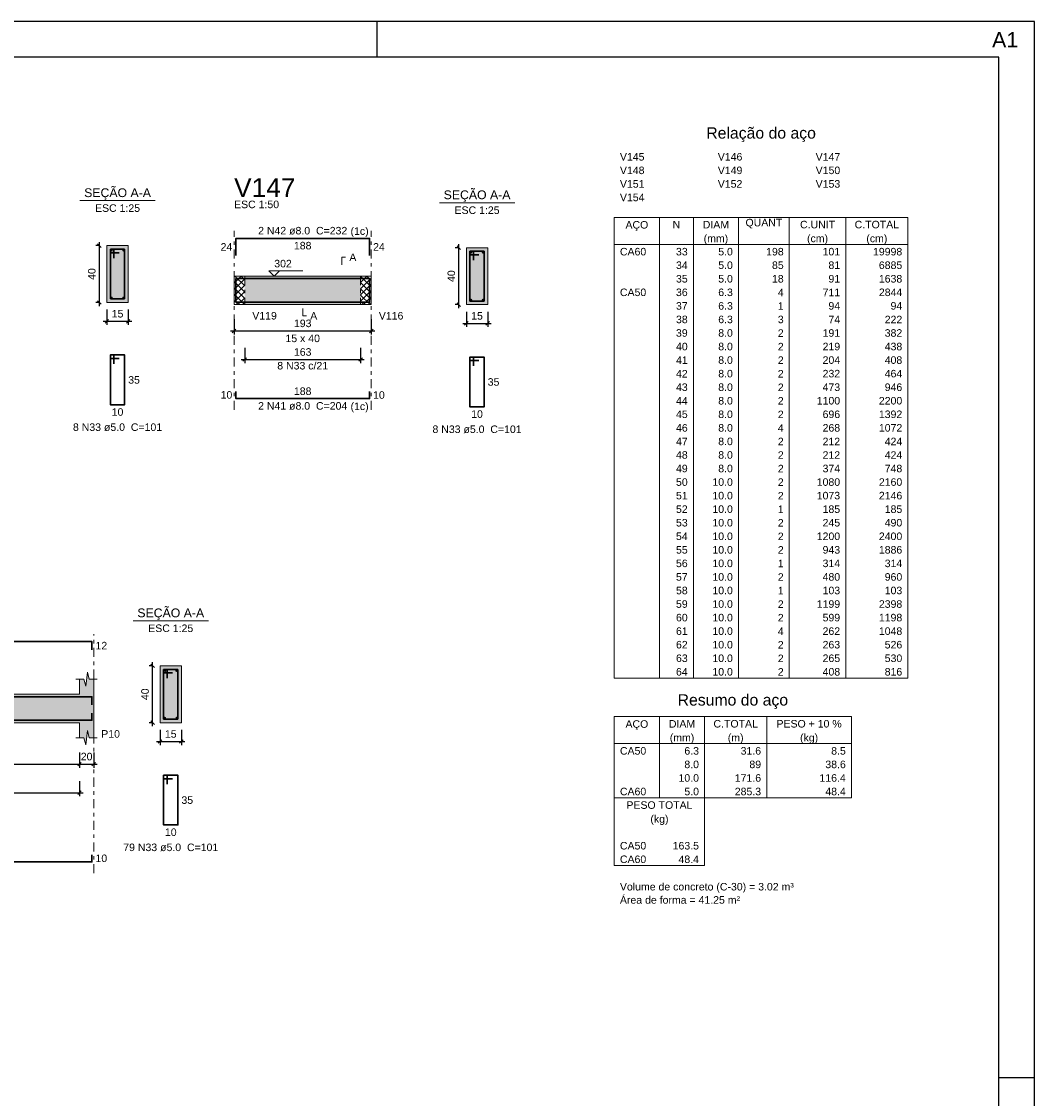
# Model space of a CAD drawing. Header units: millimetres. Extents: x 0 to 84.1, y 0 to 59.4.
# Tile 9 of 9: x 55.6 to 84.1, y 29.1 to 59.4. Entities that reach past the tile are written whole.
import ezdxf

# ---------------------------------------------------------------- set-up
doc = ezdxf.new("R2010")
doc.units = ezdxf.units.MM
doc.header["$MEASUREMENT"] = 0
doc.linetypes.add('DASHDOT', pattern=[2.54, 1.27, -0.635, 0, -0.635])
doc.linetypes.add('NULL', pattern=[0])
doc.layers.get('0').update_dxf_attribs({"lineweight": 18})
for name, color, linetype, lineweight in [('Descrição da armadura', 7, 'Continuous', 0), ('DT-Barras na forma', 2, 'Continuous', 30), ('DT-Barras no corte', 5, 'Continuous', 5), ('DT-Barras rebatidas', 2, 'Continuous', 30), ('DT-Cotas', 9, 'Continuous', 5), ('DT-Forma', 5, 'Continuous', 5), ('DT-Hachura forma vigas', 254, 'Continuous', 5), ('DT-Hachura intersecção vigas', 9, 'Continuous', 5), ('DT-Hachura seção vigas', 254, 'Continuous', 5), ('DT-Pontilhado', 9, 'DASHDOT', 5), ('DT-Relação do aço', 9, 'Continuous', 5), ('DT-Textos', 7, 'Continuous', 5), ('DT-Título', 3, 'Continuous', 20), ('Textos armaduras', 7, 'Continuous', 0)]:
    doc.layers.add(name, color=color, linetype=linetype, lineweight=lineweight)
doc.layers.add('SEDUC_MARF', color=1, linetype='Continuous')
doc.layers.add('SEDUC_MARGG', color=7, linetype='Continuous')
doc.styles.add('Arial', font='txt')
doc.dimstyles.new('UM_25.000000', dxfattribs={"dimtxt": 0.18, "dimasz": 0.1, "dimexe": 0.1, "dimexo": 0.2, "dimgap": 0, "dimtad": 1, "dimtih": 1, "dimtoh": 1, "dimdec": 1, "dimlfac": 25, "dimzin": 0, "dimdsep": 46, "dimtxsty": 'Standard', "dimcen": 0.09, "dimdle": 0.1, "dimadec": 1, "dimazin": 2, "dimtfac": 1, "dimtdec": 4, "dimtofl": 0, "dimtmove": 0, "dimatfit": 3, "dimfxl": 1, "dimtolj": 1, "dimarcsym": 0})
doc.dimstyles.new('UM_50.000000', dxfattribs={"dimtxt": 0.18, "dimasz": 0.1, "dimexe": 0.1, "dimexo": 0.2, "dimgap": 0, "dimtad": 1, "dimtih": 1, "dimtoh": 1, "dimdec": 1, "dimlfac": 50, "dimzin": 0, "dimdsep": 46, "dimtxsty": 'Standard', "dimcen": 0.09, "dimdle": 0.1, "dimadec": 1, "dimazin": 2, "dimtfac": 1, "dimtdec": 4, "dimtofl": 0, "dimtmove": 0, "dimatfit": 3, "dimfxl": 1, "dimtolj": 1, "dimarcsym": 0})

# ---------------------------------------------------------------- blocks, each defined once
blk = doc.blocks.new('_Oblique')
at = {"color": 0, "linetype": 'ByBlock', "lineweight": -2}
blk.add_line((-0.5, -0.5), (0.5, 0.5), dxfattribs=at)
blk = doc.blocks.new('*D31')
at = {"layer": 'Defpoints', "color": 0}
for p in [(57.793, 53.097), (58.005, 53.097), (58.005, 51.497)]:
    blk.add_point(p, dxfattribs=at)
at = {"layer": 'DT-Cotas', "color": 0, "lineweight": -2}
for p, q in [((57.805, 53.097), (57.693, 53.097)), ((57.793, 51.397), (57.793, 53.197)), ((57.805, 51.497), (57.693, 51.497))]:
    blk.add_line(p, q, dxfattribs=at)
at = {"layer": 'DT-Cotas', "color": 0, "lineweight": -2, "xscale": 0.1, "yscale": 0.1, "zscale": 0.1}
for p, rotation in [((57.793, 53.097), 90), ((57.793, 51.497), 270)]:
    blk.add_blockref('_Oblique', p, dxfattribs=dict(at, rotation=rotation))
at = {"layer": 'DT-Cotas', "color": 7, "insert": (57.581, 52.297), "char_height": 0.2118, "attachment_point": 5, "rotation": 90, "style": 'Arial'}
blk.add_mtext('\\A1;40', dxfattribs=at)
blk = doc.blocks.new('*D32')
at = {"layer": 'Defpoints', "color": 0}
for p in [(58.005, 51.497), (58.605, 51.497), (58.605, 50.967)]:
    blk.add_point(p, dxfattribs=at)
at = {"layer": 'DT-Cotas', "color": 0, "lineweight": -2}
for p, q in [((58.005, 51.297), (58.005, 50.867)), ((58.605, 51.297), (58.605, 50.867)), ((57.905, 50.967), (58.705, 50.967))]:
    blk.add_line(p, q, dxfattribs=at)
at = {"layer": 'DT-Cotas', "color": 0, "lineweight": -2, "xscale": 0.1, "yscale": 0.1, "zscale": 0.1, "rotation": 180}
blk.add_blockref('_Oblique', (58.005, 50.967), dxfattribs=at)
at = {"layer": 'DT-Cotas', "color": 0, "lineweight": -2, "xscale": 0.1, "yscale": 0.1, "zscale": 0.1}
blk.add_blockref('_Oblique', (58.605, 50.967), dxfattribs=at)
at = {"layer": 'DT-Cotas', "color": 7, "insert": (58.305, 51.179), "char_height": 0.2118, "attachment_point": 5, "rotation": 0.0057, "style": 'Arial'}
blk.add_mtext('\\A1;15', dxfattribs=at)
blk = doc.blocks.new('*D34')
at = {"layer": 'Defpoints', "color": 0}
for p in [(61.583, 51.226), (65.444, 51.226), (65.444, 50.696)]:
    blk.add_point(p, dxfattribs=at)
at = {"layer": 'DT-Cotas', "color": 0, "lineweight": -2}
for p, q in [((61.583, 51.026), (61.583, 50.596)), ((65.444, 51.026), (65.444, 50.596)), ((61.483, 50.696), (65.544, 50.696))]:
    blk.add_line(p, q, dxfattribs=at)
at = {"layer": 'DT-Cotas', "color": 0, "lineweight": -2, "xscale": 0.1, "yscale": 0.1, "zscale": 0.1, "rotation": 180}
blk.add_blockref('_Oblique', (61.583, 50.696), dxfattribs=at)
at = {"layer": 'DT-Cotas', "color": 0, "lineweight": -2, "xscale": 0.1, "yscale": 0.1, "zscale": 0.1}
blk.add_blockref('_Oblique', (65.444, 50.696), dxfattribs=at)
at = {"layer": 'DT-Cotas', "color": 7, "insert": (63.514, 50.908), "char_height": 0.2118, "attachment_point": 5, "rotation": 0.0057, "style": 'Arial'}
blk.add_mtext('\\A1;193', dxfattribs=at)
blk = doc.blocks.new('*D35')
at = {"layer": 'Defpoints', "color": 0}
for p in [(67.907, 53.038), (68.118, 53.038), (68.118, 51.438)]:
    blk.add_point(p, dxfattribs=at)
at = {"layer": 'DT-Cotas', "color": 0, "lineweight": -2}
for p, q in [((67.918, 53.038), (67.807, 53.038)), ((67.907, 51.338), (67.907, 53.138)), ((67.918, 51.438), (67.807, 51.438))]:
    blk.add_line(p, q, dxfattribs=at)
at = {"layer": 'DT-Cotas', "color": 0, "lineweight": -2, "xscale": 0.1, "yscale": 0.1, "zscale": 0.1}
for p, rotation in [((67.907, 53.038), 90), ((67.907, 51.438), 270)]:
    blk.add_blockref('_Oblique', p, dxfattribs=dict(at, rotation=rotation))
at = {"layer": 'DT-Cotas', "color": 7, "insert": (67.695, 52.238), "char_height": 0.2118, "attachment_point": 5, "rotation": 90, "style": 'Arial'}
blk.add_mtext('\\A1;40', dxfattribs=at)
blk = doc.blocks.new('*D36')
at = {"layer": 'Defpoints', "color": 0}
for p in [(68.118, 51.438), (68.718, 51.438), (68.718, 50.908)]:
    blk.add_point(p, dxfattribs=at)
at = {"layer": 'DT-Cotas', "color": 0, "lineweight": -2}
for p, q in [((68.118, 51.238), (68.118, 50.808)), ((68.718, 51.238), (68.718, 50.808)), ((68.018, 50.908), (68.818, 50.908))]:
    blk.add_line(p, q, dxfattribs=at)
at = {"layer": 'DT-Cotas', "color": 0, "lineweight": -2, "xscale": 0.1, "yscale": 0.1, "zscale": 0.1, "rotation": 180}
blk.add_blockref('_Oblique', (68.118, 50.908), dxfattribs=at)
at = {"layer": 'DT-Cotas', "color": 0, "lineweight": -2, "xscale": 0.1, "yscale": 0.1, "zscale": 0.1}
blk.add_blockref('_Oblique', (68.718, 50.908), dxfattribs=at)
at = {"layer": 'DT-Cotas', "color": 7, "insert": (68.418, 51.12), "char_height": 0.2118, "attachment_point": 5, "rotation": 0.0057, "style": 'Arial'}
blk.add_mtext('\\A1;15', dxfattribs=at)
blk = doc.blocks.new('*D37')
at = {"layer": 'Defpoints', "color": 0}
for p in [(61.883, 50.421), (65.144, 50.421), (65.144, 49.892)]:
    blk.add_point(p, dxfattribs=at)
at = {"layer": 'DT-Cotas', "color": 0, "lineweight": -2}
for p, q in [((61.883, 50.221), (61.883, 49.792)), ((65.144, 50.221), (65.144, 49.792)), ((61.783, 49.892), (65.244, 49.892))]:
    blk.add_line(p, q, dxfattribs=at)
at = {"layer": 'DT-Cotas', "color": 0, "lineweight": -2, "xscale": 0.1, "yscale": 0.1, "zscale": 0.1, "rotation": 180}
blk.add_blockref('_Oblique', (61.883, 49.892), dxfattribs=at)
at = {"layer": 'DT-Cotas', "color": 0, "lineweight": -2, "xscale": 0.1, "yscale": 0.1, "zscale": 0.1}
blk.add_blockref('_Oblique', (65.144, 49.892), dxfattribs=at)
at = {"layer": 'DT-Cotas', "color": 7, "insert": (63.514, 50.103), "char_height": 0.2118, "attachment_point": 5, "rotation": 0.0057, "style": 'Arial'}
blk.add_mtext('\\A1;163', dxfattribs=at)
blk = doc.blocks.new('*D57')
at = {"layer": 'Defpoints', "color": 0}
for p in [(51.132, 39.041), (57.235, 39.041), (57.235, 38.511)]:
    blk.add_point(p, dxfattribs=at)
at = {"layer": 'DT-Cotas', "color": 0, "lineweight": -2}
for p, q in [((51.132, 38.841), (51.132, 38.411)), ((57.235, 38.841), (57.235, 38.411)), ((51.032, 38.511), (57.335, 38.511))]:
    blk.add_line(p, q, dxfattribs=at)
at = {"layer": 'DT-Cotas', "color": 0, "lineweight": -2, "xscale": 0.1, "yscale": 0.1, "zscale": 0.1, "rotation": 180}
blk.add_blockref('_Oblique', (51.132, 38.511), dxfattribs=at)
at = {"layer": 'DT-Cotas', "color": 0, "lineweight": -2, "xscale": 0.1, "yscale": 0.1, "zscale": 0.1}
blk.add_blockref('_Oblique', (57.235, 38.511), dxfattribs=at)
at = {"layer": 'DT-Cotas', "color": 7, "insert": (54.183, 38.723), "char_height": 0.2118, "attachment_point": 5, "rotation": 0.0057, "style": 'Arial'}
blk.add_mtext('\\A1;305.1', dxfattribs=at)
blk = doc.blocks.new('*D58')
at = {"layer": 'Defpoints', "color": 0}
for p in [(57.235, 39.041), (57.635, 39.041), (57.635, 38.511)]:
    blk.add_point(p, dxfattribs=at)
at = {"layer": 'DT-Cotas', "color": 0, "lineweight": -2}
for p, q in [((57.235, 38.841), (57.235, 38.411)), ((57.635, 38.841), (57.635, 38.411)), ((57.135, 38.511), (57.735, 38.511))]:
    blk.add_line(p, q, dxfattribs=at)
at = {"layer": 'DT-Cotas', "color": 0, "lineweight": -2, "xscale": 0.1, "yscale": 0.1, "zscale": 0.1, "rotation": 180}
blk.add_blockref('_Oblique', (57.235, 38.511), dxfattribs=at)
at = {"layer": 'DT-Cotas', "color": 0, "lineweight": -2, "xscale": 0.1, "yscale": 0.1, "zscale": 0.1}
blk.add_blockref('_Oblique', (57.635, 38.511), dxfattribs=at)
at = {"layer": 'DT-Cotas', "color": 7, "insert": (57.435, 38.723), "char_height": 0.2118, "attachment_point": 5, "rotation": 0.0057, "style": 'Arial'}
blk.add_mtext('\\A1;20', dxfattribs=at)
blk = doc.blocks.new('*D60')
at = {"layer": 'Defpoints', "color": 0}
for p in [(59.29, 41.276), (59.502, 41.276), (59.502, 39.676)]:
    blk.add_point(p, dxfattribs=at)
at = {"layer": 'DT-Cotas', "color": 0, "lineweight": -2}
for p, q in [((59.302, 41.276), (59.19, 41.276)), ((59.29, 39.576), (59.29, 41.376)), ((59.302, 39.676), (59.19, 39.676))]:
    blk.add_line(p, q, dxfattribs=at)
at = {"layer": 'DT-Cotas', "color": 0, "lineweight": -2, "xscale": 0.1, "yscale": 0.1, "zscale": 0.1}
for p, rotation in [((59.29, 41.276), 90), ((59.29, 39.676), 270)]:
    blk.add_blockref('_Oblique', p, dxfattribs=dict(at, rotation=rotation))
at = {"layer": 'DT-Cotas', "color": 7, "insert": (59.079, 40.476), "char_height": 0.2118, "attachment_point": 5, "rotation": 90, "style": 'Arial'}
blk.add_mtext('\\A1;40', dxfattribs=at)
blk = doc.blocks.new('*D61')
at = {"layer": 'Defpoints', "color": 0}
for p in [(59.502, 39.676), (60.102, 39.676), (60.102, 39.147)]:
    blk.add_point(p, dxfattribs=at)
at = {"layer": 'DT-Cotas', "color": 0, "lineweight": -2}
for p, q in [((59.502, 39.476), (59.502, 39.047)), ((60.102, 39.476), (60.102, 39.047)), ((59.402, 39.147), (60.202, 39.147))]:
    blk.add_line(p, q, dxfattribs=at)
at = {"layer": 'DT-Cotas', "color": 0, "lineweight": -2, "xscale": 0.1, "yscale": 0.1, "zscale": 0.1, "rotation": 180}
blk.add_blockref('_Oblique', (59.502, 39.147), dxfattribs=at)
at = {"layer": 'DT-Cotas', "color": 0, "lineweight": -2, "xscale": 0.1, "yscale": 0.1, "zscale": 0.1}
blk.add_blockref('_Oblique', (60.102, 39.147), dxfattribs=at)
at = {"layer": 'DT-Cotas', "color": 7, "insert": (59.802, 39.358), "char_height": 0.2118, "attachment_point": 5, "rotation": 0.0057, "style": 'Arial'}
blk.add_mtext('\\A1;15', dxfattribs=at)
blk = doc.blocks.new('*D67')
at = {"layer": 'Defpoints', "color": 0}
for p in [(51.132, 38.236), (57.235, 38.236), (57.235, 37.706)]:
    blk.add_point(p, dxfattribs=at)
at = {"layer": 'DT-Cotas', "color": 0, "lineweight": -2}
for p, q in [((51.132, 38.036), (51.132, 37.606)), ((57.235, 38.036), (57.235, 37.606)), ((51.032, 37.706), (57.335, 37.706))]:
    blk.add_line(p, q, dxfattribs=at)
at = {"layer": 'DT-Cotas', "color": 0, "lineweight": -2, "xscale": 0.1, "yscale": 0.1, "zscale": 0.1, "rotation": 180}
blk.add_blockref('_Oblique', (51.132, 37.706), dxfattribs=at)
at = {"layer": 'DT-Cotas', "color": 0, "lineweight": -2, "xscale": 0.1, "yscale": 0.1, "zscale": 0.1}
blk.add_blockref('_Oblique', (57.235, 37.706), dxfattribs=at)
at = {"layer": 'DT-Cotas', "color": 7, "insert": (54.183, 37.918), "char_height": 0.2118, "attachment_point": 5, "rotation": 0.0057, "style": 'Arial'}
blk.add_mtext('\\A1;305.1', dxfattribs=at)

msp = doc.modelspace()

# ---------------------------------------------------------------- hatches: boundary and pattern name
at = {"layer": 'DT-Hachura forma vigas', "linetype": 'Continuous'}
for points in [[(61.8834, 51.4378), (65.1438, 51.4378), (65.1438, 52.2378), (61.8834, 52.2378), (61.8834, 51.4378)], [(57.6347, 39.2525), (57.6347, 39.6761), (57.6347, 40.4761), (57.6347, 40.8997), (57.5097, 40.8997), (57.4597, 41.0997), (57.4097, 40.6997), (57.3597, 40.8997), (57.2347, 40.8997), (57.2347, 40.4761), (51.1319, 40.4761), (51.1319, 40.8997), (51.0069, 40.8997), (50.9569, 41.0997), (50.9069, 40.6997), (50.8569, 40.8997), (50.7319, 40.8997), (50.7319, 40.4761), (44.5547, 40.4761), (44.5547, 40.8997), (44.4297, 40.8997), (44.3797, 41.0997), (44.3297, 40.6997), (44.2797, 40.8997), (44.1547, 40.8997), (44.1547, 40.4761), (37.1547, 40.4761), (37.1547, 40.8997), (37.0297, 40.8997), (36.9797, 41.0997), (36.9297, 40.6997), (36.8797, 40.8997), (36.7547, 40.8997), (36.7547, 40.4761), (32.2327, 40.4761), (32.2327, 40.8997), (32.1077, 40.8997), (32.0577, 41.0997), (32.0077, 40.6997), (31.9577, 40.8997), (31.8327, 40.8997), (31.8327, 40.4761), (28.0195, 40.4761), (28.0195, 40.8997), (27.9445, 40.8997), (27.8945, 41.0997), (27.8445, 40.6997), (27.7945, 40.8997), (27.7195, 40.8997), (27.7195, 40.4761), (23.3999, 40.4761), (23.3999, 40.8997), (23.2749, 40.8997), (23.2249, 41.0997), (23.1749, 40.6997), (23.1249, 40.8997), (22.9999, 40.8997), (22.9999, 40.4761), (22.9999, 39.6761), (22.9999, 39.2525), (23.1249, 39.2525), (23.1749, 39.0525), (23.2249, 39.4525), (23.2749, 39.2525), (23.3999, 39.2525), (23.3999, 39.6761), (27.7195, 39.6761), (27.7195, 39.2525), (27.7945, 39.2525), (27.8445, 39.0525), (27.8945, 39.4525), (27.9445, 39.2525), (28.0195, 39.2525), (28.0195, 39.6761), (31.8327, 39.6761), (31.8327, 39.2525), (31.9577, 39.2525), (32.0077, 39.0525), (32.0577, 39.4525), (32.1077, 39.2525), (32.2327, 39.2525), (32.2327, 39.6761), (36.7547, 39.6761), (36.7547, 39.2525), (36.8797, 39.2525), (36.9297, 39.0525), (36.9797, 39.4525), (37.0297, 39.2525), (37.1547, 39.2525), (37.1547, 39.6761), (44.1547, 39.6761), (44.1547, 39.2525), (44.2797, 39.2525), (44.3297, 39.0525), (44.3797, 39.4525), (44.4297, 39.2525), (44.5547, 39.2525), (44.5547, 39.6761), (50.7319, 39.6761), (50.7319, 39.2525), (50.8569, 39.2525), (50.9069, 39.0525), (50.9569, 39.4525), (51.0069, 39.2525), (51.1319, 39.2525), (51.1319, 39.6761), (57.2347, 39.6761), (57.2347, 39.2525), (57.3597, 39.2525), (57.4097, 39.0525), (57.4597, 39.4525), (57.5097, 39.2525), (57.6347, 39.2525)]]:
    msp.add_hatch(color=254, dxfattribs=at).paths.add_polyline_path(points)
at = {"layer": 'DT-Hachura intersecção vigas', "linetype": 'Continuous'}
h = msp.add_hatch(dxfattribs=at)
h.set_pattern_fill('ANSI37', color=9, style=0)
h.paths.add_polyline_path([(61.5834, 51.4378), (61.8834, 51.4378), (61.8834, 52.2378), (61.5834, 52.2378), (61.5834, 51.4378)])
h = msp.add_hatch(dxfattribs=at)
h.set_pattern_fill('ANSI37', color=9, style=0)
h.paths.add_polyline_path([(65.1438, 51.4378), (65.4438, 51.4378), (65.4438, 52.2378), (65.1438, 52.2378), (65.1438, 51.4378)])
at = {"layer": 'DT-Hachura seção vigas', "linetype": 'Continuous'}
for points in [[(58.0048, 51.4965), (58.0048, 51.4965), (58.6048, 51.4965), (58.6048, 53.0965), (58.0048, 53.0965), (58.0048, 51.4965)], [(68.1184, 51.4378), (68.1184, 51.4378), (68.7184, 51.4378), (68.7184, 53.0378), (68.1184, 53.0378), (68.1184, 51.4378)], [(59.5023, 39.6761), (59.5023, 39.6761), (60.1023, 39.6761), (60.1023, 41.2761), (59.5023, 41.2761), (59.5023, 39.6761)]]:
    msp.add_hatch(color=254, dxfattribs=at).paths.add_polyline_path(points)

# ---------------------------------------------------------------- linework, layer by layer
at = {"layer": 'DT-Barras na forma'}
for p, q in [((58.2048, 52.9965), (58.1048, 52.9965)), ((58.1048, 52.9965), (58.1048, 51.5965)), ((58.5048, 52.9965), (58.1048, 52.9965)), ((58.1048, 52.9965), (58.1048, 52.8965)), ((58.1048, 52.8965), (58.3548, 52.8965)), ((58.2048, 52.7465), (58.2048, 52.9965)), ((58.5048, 51.5965), (58.5048, 52.9965)), ((68.3184, 52.9378), (68.2184, 52.9378)), ((68.2184, 52.9378), (68.2184, 51.5378)), ((68.6184, 52.9378), (68.2184, 52.9378)), ((68.2184, 52.9378), (68.2184, 52.8378)), ((68.2184, 52.8378), (68.4684, 52.8378)), ((68.3184, 52.6878), (68.3184, 52.9378)), ((68.6184, 51.5378), (68.6184, 52.9378)), ((58.1048, 51.5965), (58.5048, 51.5965)), ((68.2184, 51.5378), (68.6184, 51.5378)), ((59.7023, 41.1761), (59.6023, 41.1761)), ((59.6023, 41.1761), (59.6023, 39.7761)), ((60.0023, 41.1761), (59.6023, 41.1761)), ((59.6023, 41.1761), (59.6023, 41.0761)), ((59.6023, 41.0761), (59.8523, 41.0761)), ((59.7023, 40.9261), (59.7023, 41.1761)), ((60.0023, 39.7761), (60.0023, 41.1761)), ((59.6023, 39.7761), (60.0023, 39.7761))]:
    msp.add_line(p, q, dxfattribs=at)
for points in [[(61.6334, 51.692), (61.6334, 52.1698), (65.3938, 52.1698), (65.3938, 51.692)], [(61.6334, 51.7058), (61.6334, 51.5058), (65.3938, 51.5058), (65.3938, 51.7058)], [(45.7999, 40.4061), (57.5847, 40.4061), (57.5847, 40.1761)], [(43.821, 39.7441), (57.5847, 39.7441), (57.5847, 39.9441)]]:
    msp.add_lwpolyline(points, dxfattribs=at)
at = {"layer": 'DT-Barras no corte'}
for centre, radius in [((58.1408, 52.9605), 0.016), ((58.4688, 52.9605), 0.016), ((68.2544, 52.9018), 0.016), ((68.5824, 52.9018), 0.016), ((58.1408, 51.6325), 0.016), ((58.4688, 51.6325), 0.016), ((68.2544, 51.5738), 0.016), ((68.5824, 51.5738), 0.016), ((59.6423, 41.1361), 0.02), ((59.9623, 41.1361), 0.02), ((59.6383, 39.8121), 0.016), ((59.9663, 39.8121), 0.016)]:
    msp.add_circle(centre, radius, dxfattribs=at)
at = {"layer": 'DT-Barras rebatidas'}
for points in [[(61.6334, 52.8216), (61.6334, 53.2994), (65.3938, 53.2994), (65.3938, 52.8216)], [(58.2048, 49.7698), (58.2048, 50.0198), (58.1048, 50.0198), (58.1048, 48.6198), (58.5048, 48.6198), (58.5048, 50.0198), (58.1048, 50.0198), (58.1048, 49.9198), (58.3548, 49.9198)], [(68.3184, 49.7111), (68.3184, 49.9611), (68.2184, 49.9611), (68.2184, 48.5611), (68.6184, 48.5611), (68.6184, 49.9611), (68.2184, 49.9611), (68.2184, 49.8611), (68.4684, 49.8611)], [(61.6334, 48.9948), (61.6334, 48.7948), (65.3938, 48.7948), (65.3938, 48.9948)], [(45.7999, 41.9593), (57.5847, 41.9593), (57.5847, 41.7293)], [(59.7023, 37.9494), (59.7023, 38.1994), (59.6023, 38.1994), (59.6023, 36.7994), (60.0023, 36.7994), (60.0023, 38.1994), (59.6023, 38.1994), (59.6023, 38.0994), (59.8523, 38.0994)], [(43.821, 35.7623), (57.5847, 35.7623), (57.5847, 35.9623)]]:
    msp.add_lwpolyline(points, dxfattribs=at)
at = {"layer": 'DT-Forma'}
for p, q in [((58.6048, 53.0965), (58.0048, 53.0965)), ((58.0048, 53.0965), (58.0048, 51.4965)), ((58.6048, 51.4965), (58.6048, 53.0965)), ((68.7184, 53.0378), (68.1184, 53.0378)), ((68.1184, 53.0378), (68.1184, 51.4378)), ((68.7184, 51.4378), (68.7184, 53.0378)), ((61.5834, 52.2378), (61.8834, 52.2378)), ((61.8834, 52.2378), (65.1438, 52.2378)), ((65.1438, 52.2378), (65.4438, 52.2378)), ((58.0048, 51.4965), (58.6048, 51.4965)), ((61.5834, 51.4378), (61.8834, 51.4378)), ((61.8834, 51.4378), (65.1438, 51.4378)), ((65.1438, 51.4378), (65.4438, 51.4378)), ((68.1184, 51.4378), (68.7184, 51.4378)), ((60.1023, 41.2761), (59.5023, 41.2761)), ((59.5023, 41.2761), (59.5023, 39.6761)), ((60.1023, 39.6761), (60.1023, 41.2761)), ((57.1347, 40.8997), (57.3597, 40.8997)), ((57.2347, 40.4761), (57.2347, 40.8997)), ((57.3597, 40.8997), (57.4097, 40.6997)), ((57.4097, 40.6997), (57.4597, 41.0997)), ((57.4597, 41.0997), (57.5097, 40.8997)), ((57.5097, 40.8997), (57.7347, 40.8997)), ((57.6347, 40.8997), (57.6347, 40.4761)), ((51.1319, 40.4761), (57.2347, 40.4761)), ((51.1319, 39.6761), (57.2347, 39.6761)), ((57.2347, 39.6761), (57.2347, 39.2525)), ((57.4097, 39.0525), (57.4597, 39.4525)), ((57.4597, 39.4525), (57.5097, 39.2525)), ((57.6347, 39.2525), (57.6347, 39.6761)), ((59.5023, 39.6761), (60.1023, 39.6761)), ((57.1347, 39.2525), (57.3597, 39.2525)), ((57.3597, 39.2525), (57.4097, 39.0525)), ((57.5097, 39.2525), (57.7347, 39.2525))]:
    msp.add_line(p, q, dxfattribs=at)
at = {"layer": 'DT-Forma', "linetype": 'Continuous'}
for p, q in [((61.5834, 51.4378), (61.5834, 52.2378)), ((65.4438, 52.2378), (65.4438, 51.4378)), ((57.6347, 40.4761), (57.6347, 39.6761))]:
    msp.add_line(p, q, dxfattribs=at)
at = {"layer": 'DT-Pontilhado', "ltscale": 0.2}
for p, q in [((61.5834, 48.4771), (61.5834, 53.5112)), ((65.4438, 48.4771), (65.4438, 53.5112)), ((61.8834, 52.2378), (61.8834, 51.4378)), ((65.1438, 52.2378), (65.1438, 51.4378)), ((57.6347, 35.4446), (57.6347, 42.1711))]:
    msp.add_line(p, q, dxfattribs=at)
at = {"layer": 'DT-Relação do aço', "linetype": 'Continuous'}
for p, q in [((72.2794, 53.8916), (80.5396, 53.8916)), ((72.2794, 53.8916), (72.2794, 53.1292)), ((73.5502, 53.8916), (73.5502, 53.1292)), ((74.5033, 53.8916), (74.5033, 53.1292)), ((75.7741, 53.8916), (75.7741, 53.1292)), ((77.2037, 53.8916), (77.2037, 53.1292)), ((78.7922, 53.8916), (78.7922, 53.1292)), ((80.5396, 53.8916), (80.5396, 53.1292)), ((72.2794, 53.1292), (80.5396, 53.1292)), ((72.2794, 53.1292), (72.2794, 40.9295)), ((73.5502, 53.1292), (73.5502, 40.9295)), ((74.5033, 53.1292), (74.5033, 40.9295)), ((75.7741, 53.1292), (75.7741, 40.9295)), ((77.2037, 53.1292), (77.2037, 40.9295)), ((78.7922, 53.1292), (78.7922, 40.9295)), ((80.5396, 53.1292), (80.5396, 40.9295)), ((72.2794, 40.9295), (80.5396, 40.9295)), ((72.2794, 39.8493), (78.9511, 39.8493)), ((72.2794, 39.8493), (72.2794, 39.0868)), ((73.5502, 39.8493), (73.5502, 39.0868)), ((74.821, 39.8493), (74.821, 39.0868)), ((76.5683, 39.8493), (76.5683, 39.0868)), ((78.9511, 39.8493), (78.9511, 39.0868)), ((72.2794, 39.0868), (78.9511, 39.0868)), ((72.2794, 39.0868), (72.2794, 37.5619)), ((73.5502, 39.0868), (73.5502, 37.5619)), ((74.821, 39.0868), (74.821, 37.5619)), ((76.5683, 39.0868), (76.5683, 37.5619)), ((78.9511, 39.0868), (78.9511, 37.5619)), ((72.2794, 37.5619), (78.9511, 37.5619)), ((72.2794, 37.5619), (72.2794, 36.4181)), ((74.821, 37.5619), (74.821, 36.4181)), ((72.2794, 36.4181), (72.2794, 35.6557)), ((74.821, 36.4181), (74.821, 35.6557)), ((72.2794, 35.6557), (74.821, 35.6557))]:
    msp.add_line(p, q, dxfattribs=at)
at = {"layer": 'DT-Textos'}
for p, q in [((57.2458, 54.3614), (59.3638, 54.3614)), ((67.3594, 54.3027), (69.4774, 54.3027)), ((58.7433, 42.541), (60.8613, 42.541))]:
    msp.add_line(p, q, dxfattribs=at)
for points in [[(64.6143, 52.5555), (64.6143, 52.7673), (64.7202, 52.7673)], [(62.8615, 52.3861), (62.7133, 52.2378), (62.565, 52.3861), (63.5181, 52.3861)], [(63.5136, 51.3319), (63.5136, 51.1201), (63.6195, 51.1201)]]:
    msp.add_lwpolyline(points, dxfattribs=at)
at = {"layer": 'SEDUC_MARF'}
for p, q in [((65.6, 59.4), (65.6, 58.4)), ((83.1, 29.7), (84.1, 29.7))]:
    msp.add_line(p, q, dxfattribs=at)
msp.add_lwpolyline([(84.1, 59.4), (0, 59.4), (0, 0), (84.1, 0)], close=True, dxfattribs=at)
at = {"layer": 'SEDUC_MARGG'}
msp.add_lwpolyline([(2.5, 1), (83.1, 1), (83.1, 58.4), (2.5, 58.4)], close=True, dxfattribs=at)

# ---------------------------------------------------------------- texts
at = {"layer": 'Defpoints', "linetype": 'NULL', "insert": (82.9065, 59.1027), "char_height": 0.432, "width": 4.360829, "attachment_point": 1, "line_spacing_factor": 0.9, "style": 'Arial'}
msp.add_mtext('A1', dxfattribs=at)
at = {"layer": 'Descrição da armadura', "linetype": 'NULL', "char_height": 0.2118, "attachment_point": 8, "line_spacing_factor": 0.9, "style": 'Arial'}
for s, insert, width in [('2 N42 ø8.0  C=232', (63.5136, 53.4057), 4.916973), ('8 N33 c/21', (63.5136, 49.61), 2.805127), ('2 N41 ø8.0  C=204', (63.5136, 48.4767), 4.916973), ('8 N33 ø5.0  C=101', (58.3052, 47.8784), 4.916973), ('8 N33 ø5.0  C=101', (68.4188, 47.8197), 4.916973), ('79 N33 ø5.0  C=101', (59.8021, 36.0586), 5.239541)]:
    msp.add_mtext(s, dxfattribs=dict(at, insert=insert, width=width))
at = {"layer": 'DT-Relação do aço', "color": 7, "linetype": 'NULL', "line_spacing_factor": 0.9, "style": 'Arial'}
for s, insert, char_height, width, attachment_point in [('Relação do aço', (76.4095, 56.0096), 0.3177, 6.115312, 8), ('V145', (72.4382, 55.4865), 0.2118, 1.354561, 7), ('V146', (75.1916, 55.4865), 0.2118, 1.354561, 7), ('V147', (77.945, 55.4865), 0.2118, 1.354561, 7), ('V148', (72.4382, 55.1053), 0.2118, 1.354561, 7), ('V149', (75.1916, 55.1053), 0.2118, 1.354561, 7), ('V150', (77.945, 55.1053), 0.2118, 1.354561, 7), ('V151', (72.4382, 54.724), 0.2118, 1.354561, 7), ('V152', (75.1916, 54.724), 0.2118, 1.354561, 7), ('V153', (77.945, 54.724), 0.2118, 1.354561, 7), ('V154', (72.4382, 54.3428), 0.2118, 1.354561, 7), ('AÇO', (72.9148, 53.5104), 0.2118, 1.256855, 8), ('N', (74.0267, 53.5803), 0.2118, 0.418857, 8), ('DIAM', (75.1387, 53.5803), 0.2118, 1.45, 8), ('QUANT', (76.4889, 53.5803), 0.2118, 2.03, 8), ('C.UNIT', (77.998, 53.5803), 0.2118, 1.933145, 8), ('C.TOTAL', (79.6659, 53.5803), 0.2118, 2.449141, 8), ('(mm)', (75.1387, 53.1292), 0.2118, 1.352578, 8), ('(cm)', (77.998, 53.1292), 0.2118, 1.159434, 8), ('(cm)', (79.6659, 53.1292), 0.2118, 1.159434, 8), ('CA60', (72.4382, 52.8178), 0.2118, 1.45085, 7), ('33', (74.3444, 52.8178), 0.2118, 0.645137, 9), ('5.0', (75.6152, 52.8178), 0.2118, 0.806279, 9), ('198', (77.0449, 52.8178), 0.2118, 0.967705, 9), ('101', (78.6334, 52.8178), 0.2118, 0.967705, 9), ('19998', (80.3807, 52.8178), 0.2118, 1.612842, 9), ('34', (74.3444, 52.4366), 0.2118, 0.645137, 9), ('5.0', (75.6152, 52.4366), 0.2118, 0.806279, 9), ('85', (77.0449, 52.4366), 0.2118, 0.645137, 9), ('81', (78.6334, 52.4366), 0.2118, 0.645137, 9), ('6885', (80.3807, 52.4366), 0.2118, 1.290273, 9), ('35', (74.3444, 52.0553), 0.2118, 0.645137, 9), ('5.0', (75.6152, 52.0553), 0.2118, 0.806279, 9), ('18', (77.0449, 52.0553), 0.2118, 0.645137, 9), ('91', (78.6334, 52.0553), 0.2118, 0.645137, 9), ('1638', (80.3807, 52.0553), 0.2118, 1.290273, 9), ('CA50', (72.4382, 51.6741), 0.2118, 1.45085, 7), ('36', (74.3444, 51.6741), 0.2118, 0.645137, 9), ('6.3', (75.6152, 51.6741), 0.2118, 0.806279, 9), ('4', (77.0449, 51.6741), 0.2118, 0.322568, 9), ('711', (78.6334, 51.6741), 0.2118, 0.967705, 9), ('2844', (80.3807, 51.6741), 0.2118, 1.290273, 9), ('37', (74.3444, 51.2929), 0.2118, 0.645137, 9), ('6.3', (75.6152, 51.2929), 0.2118, 0.806279, 9), ('1', (77.0449, 51.2929), 0.2118, 0.322568, 9), ('94', (78.6334, 51.2929), 0.2118, 0.645137, 9), ('94', (80.3807, 51.2929), 0.2118, 0.645137, 9), ('38', (74.3444, 50.9116), 0.2118, 0.645137, 9), ('6.3', (75.6152, 50.9116), 0.2118, 0.806279, 9), ('3', (77.0449, 50.9116), 0.2118, 0.322568, 9), ('74', (78.6334, 50.9116), 0.2118, 0.645137, 9), ('222', (80.3807, 50.9116), 0.2118, 0.967705, 9), ('39', (74.3444, 50.5304), 0.2118, 0.645137, 9), ('8.0', (75.6152, 50.5304), 0.2118, 0.806279, 9), ('2', (77.0449, 50.5304), 0.2118, 0.322568, 9), ('191', (78.6334, 50.5304), 0.2118, 0.967705, 9), ('382', (80.3807, 50.5304), 0.2118, 0.967705, 9), ('40', (74.3444, 50.1491), 0.2118, 0.645137, 9), ('8.0', (75.6152, 50.1491), 0.2118, 0.806279, 9), ('2', (77.0449, 50.1491), 0.2118, 0.322568, 9), ('219', (78.6334, 50.1491), 0.2118, 0.967705, 9), ('438', (80.3807, 50.1491), 0.2118, 0.967705, 9), ('41', (74.3444, 49.7679), 0.2118, 0.645137, 9), ('8.0', (75.6152, 49.7679), 0.2118, 0.806279, 9), ('2', (77.0449, 49.7679), 0.2118, 0.322568, 9), ('204', (78.6334, 49.7679), 0.2118, 0.967705, 9), ('408', (80.3807, 49.7679), 0.2118, 0.967705, 9), ('42', (74.3444, 49.3867), 0.2118, 0.645137, 9), ('8.0', (75.6152, 49.3867), 0.2118, 0.806279, 9), ('2', (77.0449, 49.3867), 0.2118, 0.322568, 9), ('232', (78.6334, 49.3867), 0.2118, 0.967705, 9), ('464', (80.3807, 49.3867), 0.2118, 0.967705, 9), ('43', (74.3444, 49.0054), 0.2118, 0.645137, 9), ('8.0', (75.6152, 49.0054), 0.2118, 0.806279, 9), ('2', (77.0449, 49.0054), 0.2118, 0.322568, 9), ('473', (78.6334, 49.0054), 0.2118, 0.967705, 9), ('946', (80.3807, 49.0054), 0.2118, 0.967705, 9), ('44', (74.3444, 48.6242), 0.2118, 0.645137, 9), ('8.0', (75.6152, 48.6242), 0.2118, 0.806279, 9), ('2', (77.0449, 48.6242), 0.2118, 0.322568, 9), ('1100', (78.6334, 48.6242), 0.2118, 1.290273, 9), ('2200', (80.3807, 48.6242), 0.2118, 1.290273, 9), ('45', (74.3444, 48.2429), 0.2118, 0.645137, 9), ('8.0', (75.6152, 48.2429), 0.2118, 0.806279, 9), ('2', (77.0449, 48.2429), 0.2118, 0.322568, 9), ('696', (78.6334, 48.2429), 0.2118, 0.967705, 9), ('1392', (80.3807, 48.2429), 0.2118, 1.290273, 9), ('46', (74.3444, 47.8617), 0.2118, 0.645137, 9), ('8.0', (75.6152, 47.8617), 0.2118, 0.806279, 9), ('4', (77.0449, 47.8617), 0.2118, 0.322568, 9), ('268', (78.6334, 47.8617), 0.2118, 0.967705, 9), ('1072', (80.3807, 47.8617), 0.2118, 1.290273, 9), ('47', (74.3444, 47.4805), 0.2118, 0.645137, 9), ('8.0', (75.6152, 47.4805), 0.2118, 0.806279, 9), ('2', (77.0449, 47.4805), 0.2118, 0.322568, 9), ('212', (78.6334, 47.4805), 0.2118, 0.967705, 9), ('424', (80.3807, 47.4805), 0.2118, 0.967705, 9), ('48', (74.3444, 47.0992), 0.2118, 0.645137, 9), ('8.0', (75.6152, 47.0992), 0.2118, 0.806279, 9), ('2', (77.0449, 47.0992), 0.2118, 0.322568, 9), ('212', (78.6334, 47.0992), 0.2118, 0.967705, 9), ('424', (80.3807, 47.0992), 0.2118, 0.967705, 9), ('49', (74.3444, 46.718), 0.2118, 0.645137, 9), ('8.0', (75.6152, 46.718), 0.2118, 0.806279, 9), ('2', (77.0449, 46.718), 0.2118, 0.322568, 9), ('374', (78.6334, 46.718), 0.2118, 0.967705, 9), ('748', (80.3807, 46.718), 0.2118, 0.967705, 9), ('50', (74.3444, 46.3367), 0.2118, 0.645137, 9), ('10.0', (75.6152, 46.3367), 0.2118, 1.128848, 9), ('2', (77.0449, 46.3367), 0.2118, 0.322568, 9), ('1080', (78.6334, 46.3367), 0.2118, 1.290273, 9), ('2160', (80.3807, 46.3367), 0.2118, 1.290273, 9), ('51', (74.3444, 45.9555), 0.2118, 0.645137, 9), ('10.0', (75.6152, 45.9555), 0.2118, 1.128848, 9), ('2', (77.0449, 45.9555), 0.2118, 0.322568, 9), ('1073', (78.6334, 45.9555), 0.2118, 1.290273, 9), ('2146', (80.3807, 45.9555), 0.2118, 1.290273, 9), ('52', (74.3444, 45.5743), 0.2118, 0.645137, 9), ('10.0', (75.6152, 45.5743), 0.2118, 1.128848, 9), ('1', (77.0449, 45.5743), 0.2118, 0.322568, 9), ('185', (78.6334, 45.5743), 0.2118, 0.967705, 9), ('185', (80.3807, 45.5743), 0.2118, 0.967705, 9), ('53', (74.3444, 45.193), 0.2118, 0.645137, 9), ('10.0', (75.6152, 45.193), 0.2118, 1.128848, 9), ('2', (77.0449, 45.193), 0.2118, 0.322568, 9), ('245', (78.6334, 45.193), 0.2118, 0.967705, 9), ('490', (80.3807, 45.193), 0.2118, 0.967705, 9), ('54', (74.3444, 44.8118), 0.2118, 0.645137, 9), ('10.0', (75.6152, 44.8118), 0.2118, 1.128848, 9), ('2', (77.0449, 44.8118), 0.2118, 0.322568, 9), ('1200', (78.6334, 44.8118), 0.2118, 1.290273, 9), ('2400', (80.3807, 44.8118), 0.2118, 1.290273, 9), ('55', (74.3444, 44.4305), 0.2118, 0.645137, 9), ('10.0', (75.6152, 44.4305), 0.2118, 1.128848, 9), ('2', (77.0449, 44.4305), 0.2118, 0.322568, 9), ('943', (78.6334, 44.4305), 0.2118, 0.967705, 9), ('1886', (80.3807, 44.4305), 0.2118, 1.290273, 9), ('56', (74.3444, 44.0493), 0.2118, 0.645137, 9), ('10.0', (75.6152, 44.0493), 0.2118, 1.128848, 9), ('1', (77.0449, 44.0493), 0.2118, 0.322568, 9), ('314', (78.6334, 44.0493), 0.2118, 0.967705, 9), ('314', (80.3807, 44.0493), 0.2118, 0.967705, 9), ('57', (74.3444, 43.6681), 0.2118, 0.645137, 9), ('10.0', (75.6152, 43.6681), 0.2118, 1.128848, 9), ('2', (77.0449, 43.6681), 0.2118, 0.322568, 9), ('480', (78.6334, 43.6681), 0.2118, 0.967705, 9), ('960', (80.3807, 43.6681), 0.2118, 0.967705, 9), ('58', (74.3444, 43.2868), 0.2118, 0.645137, 9), ('10.0', (75.6152, 43.2868), 0.2118, 1.128848, 9), ('1', (77.0449, 43.2868), 0.2118, 0.322568, 9), ('103', (78.6334, 43.2868), 0.2118, 0.967705, 9), ('103', (80.3807, 43.2868), 0.2118, 0.967705, 9), ('59', (74.3444, 42.9056), 0.2118, 0.645137, 9), ('10.0', (75.6152, 42.9056), 0.2118, 1.128848, 9), ('2', (77.0449, 42.9056), 0.2118, 0.322568, 9), ('1199', (78.6334, 42.9056), 0.2118, 1.290273, 9), ('2398', (80.3807, 42.9056), 0.2118, 1.290273, 9), ('60', (74.3444, 42.5243), 0.2118, 0.645137, 9), ('10.0', (75.6152, 42.5243), 0.2118, 1.128848, 9), ('2', (77.0449, 42.5243), 0.2118, 0.322568, 9), ('599', (78.6334, 42.5243), 0.2118, 0.967705, 9), ('1198', (80.3807, 42.5243), 0.2118, 1.290273, 9), ('61', (74.3444, 42.1431), 0.2118, 0.645137, 9), ('10.0', (75.6152, 42.1431), 0.2118, 1.128848, 9), ('4', (77.0449, 42.1431), 0.2118, 0.322568, 9), ('262', (78.6334, 42.1431), 0.2118, 0.967705, 9), ('1048', (80.3807, 42.1431), 0.2118, 1.290273, 9), ('62', (74.3444, 41.7619), 0.2118, 0.645137, 9), ('10.0', (75.6152, 41.7619), 0.2118, 1.128848, 9), ('2', (77.0449, 41.7619), 0.2118, 0.322568, 9), ('263', (78.6334, 41.7619), 0.2118, 0.967705, 9), ('526', (80.3807, 41.7619), 0.2118, 0.967705, 9), ('63', (74.3444, 41.3806), 0.2118, 0.645137, 9), ('10.0', (75.6152, 41.3806), 0.2118, 1.128848, 9), ('2', (77.0449, 41.3806), 0.2118, 0.322568, 9), ('265', (78.6334, 41.3806), 0.2118, 0.967705, 9), ('530', (80.3807, 41.3806), 0.2118, 0.967705, 9), ('64', (74.3444, 40.9994), 0.2118, 0.645137, 9), ('10.0', (75.6152, 40.9994), 0.2118, 1.128848, 9), ('2', (77.0449, 40.9994), 0.2118, 0.322568, 9), ('408', (78.6334, 40.9994), 0.2118, 0.967705, 9), ('816', (80.3807, 40.9994), 0.2118, 0.967705, 9), ('Resumo do aço', (75.6152, 40.0611), 0.3177, 6.163437, 8), ('AÇO', (72.9148, 39.4681), 0.2118, 1.256855, 8), ('DIAM', (74.1856, 39.538), 0.2118, 1.45, 8), ('C.TOTAL', (75.6946, 39.538), 0.2118, 2.449141, 8), ('PESO + 10 %', (77.7597, 39.538), 0.2118, 3.594697, 8), ('(mm)', (74.1856, 39.0868), 0.2118, 1.352578, 8), ('(m)', (75.6946, 39.0868), 0.2118, 0.869434, 8), ('(kg)', (77.7597, 39.0868), 0.2118, 0.998857, 8), ('CA50', (72.4382, 38.7755), 0.2118, 1.45085, 7), ('6.3', (74.6621, 38.7755), 0.2118, 0.806279, 9), ('31.6', (76.4095, 38.7755), 0.2118, 1.128848, 9), ('8.5', (78.7922, 38.7755), 0.2118, 0.806279, 9), ('8.0', (74.6621, 38.3942), 0.2118, 0.806279, 9), ('89', (76.4095, 38.3942), 0.2118, 0.645137, 9), ('38.6', (78.7922, 38.3942), 0.2118, 1.128848, 9), ('10.0', (74.6621, 38.013), 0.2118, 1.128848, 9), ('171.6', (76.4095, 38.013), 0.2118, 1.451416, 9), ('116.4', (78.7922, 38.013), 0.2118, 1.451416, 9), ('CA60', (72.4382, 37.6318), 0.2118, 1.45085, 7), ('5.0', (74.6621, 37.6318), 0.2118, 0.806279, 9), ('285.3', (76.4095, 37.6318), 0.2118, 1.451416, 9), ('48.4', (78.7922, 37.6318), 0.2118, 1.128848, 9), ('PESO TOTAL', (73.5502, 37.2505), 0.2118, 3.641992, 8), ('(kg)', (73.5502, 36.7994), 0.2118, 0.998857, 8), ('CA50', (72.4382, 36.1068), 0.2118, 1.45085, 7), ('163.5', (74.6621, 36.1068), 0.2118, 1.451416, 9), ('CA60', (72.4382, 35.7256), 0.2118, 1.45085, 7), ('48.4', (74.6621, 35.7256), 0.2118, 1.128848, 9), ('Volume de concreto (C-30) = 3.02 m³', (72.4382, 34.8932), 0.2118, 9.590391, 7), ('Área de forma = 41.25 m²', (72.4382, 34.5818), 0.2118, 6.624971, 7)]:
    msp.add_mtext(s, dxfattribs=dict(at, insert=insert, char_height=char_height, width=width, attachment_point=attachment_point))
at = {"layer": 'DT-Textos', "linetype": 'NULL', "line_spacing_factor": 0.798, "style": 'Arial'}
for s, insert, char_height, width, attachment_point in [('SEÇÃO A-A', (58.3052, 54.3855), 0.2471, 3.812061, 8), ('SEÇÃO A-A', (68.4188, 54.3268), 0.2471, 3.812061, 8), ('ESC 1:25', (58.3052, 54.0434), 0.2118, 2.482559, 8), ('ESC 1:50', (61.5836, 54.1467), 0.2118, 2.482559, 7), ('ESC 1:25', (68.4188, 53.9847), 0.2118, 2.482559, 8), ('(1c)', (64.8596, 53.3358), 0.2118, 0.998857, 7), ('302', (62.7136, 52.4817), 0.2118, 0.967705, 7), ('A', (64.8266, 52.6617), 0.2118, 0.386855, 7), ('V119', (62.0956, 51.0147), 0.2118, 1.354561, 7), ('A', (63.7256, 51.0147), 0.2118, 0.386855, 7), ('V116', (65.6556, 51.0147), 0.2118, 1.354561, 7), ('15 x 40', (63.5136, 50.3787), 0.2118, 1.902559, 8), ('(1c)', (64.8596, 48.4068), 0.2118, 0.998857, 7), ('SEÇÃO A-A', (59.8021, 42.5657), 0.2471, 3.812061, 8), ('ESC 1:25', (59.8021, 42.2236), 0.2118, 2.482559, 8), ('P10', (57.8461, 39.2526), 0.2118, 1.031992, 7)]:
    msp.add_mtext(s, dxfattribs=dict(at, insert=insert, char_height=char_height, width=width, attachment_point=attachment_point))
at = {"layer": 'DT-Título', "linetype": 'NULL', "insert": (61.5836, 54.4645), "char_height": 0.5295, "width": 3.456465, "attachment_point": 7, "line_spacing_factor": 0.798, "style": 'Arial'}
msp.add_mtext('V147', dxfattribs=at)
at = {"layer": 'Textos armaduras', "linetype": 'NULL', "char_height": 0.2118, "line_spacing_factor": 0.9, "style": 'Arial'}
for s, insert, width, attachment_point in [('24', (61.5334, 52.9546), 1.045137, 9), ('188', (63.5136, 53.2021), 1.367705, 2), ('24', (65.4938, 53.1664), 1.045137, 1), ('35', (58.6048, 49.4257), 1.045137, 1), ('188', (63.5136, 48.892), 1.367705, 8), ('35', (68.7184, 49.367), 1.045137, 1), ('10', (61.5334, 48.7889), 1.045137, 9), ('10', (65.4938, 49.0007), 1.045137, 1), ('10', (58.3048, 48.5226), 1.045137, 2), ('10', (68.4184, 48.4638), 1.045137, 2), ('12', (57.6847, 41.9502), 1.045137, 1), ('35', (60.1023, 37.6053), 1.045137, 1), ('10', (59.8023, 36.7021), 1.045137, 2), ('10', (57.6847, 35.9682), 1.045137, 1)]:
    msp.add_mtext(s, dxfattribs=dict(at, insert=insert, width=width, attachment_point=attachment_point))

# ---------------------------------------------------------------- dimensions: what is measured, and where the dimension line sits
at = {"layer": 'DT-Cotas'}
for base, p1, p2, picture, middle in [((57.793, 53.0965), (58.0048, 51.4965), (58.0048, 53.0965), '*D31', (57.5812, 52.2965)), ((67.9066, 53.0378), (68.1184, 51.4378), (68.1184, 53.0378), '*D35', (67.6948, 52.2378)), ((59.2905, 41.2761), (59.5023, 39.6761), (59.5023, 41.2761), '*D60', (59.0787, 40.4761))]:
    dim = msp.add_linear_dim(base=base, p1=p1, p2=p2, angle=90, dimstyle='UM_25.000000', override={"dimtxt": 0.2118, "dimasz": 0.1, "dimexe": 0.1, "dimexo": 0.2, "dimtad": 1, "dimtih": 0, "dimtoh": 0, "dimdec": 1, "dimlfac": 25, "dimzin": 8, "dimtxsty": 'Arial', "dimblk": 'Oblique', "dimblk1": 'Oblique', "dimblk2": 'Oblique', "dimsah": 1, "dimdle": 0.1, "dimse1": 0, "dimse2": 0, "dimclrt": 7, "dimadec": 1, "dimazin": 3, "dimtmove": 2, "dimldrblk": 'Oblique'}, dxfattribs=at)
    dim.commit()
    dim.dimension.update_dxf_attribs({"geometry": picture, "text_midpoint": middle, "dimtype": 160, "text_rotation": 90})
for base, p1, p2, dimstyle, override, picture, middle in [((58.6048, 50.967), (58.0048, 51.4965), (58.6048, 51.4965), 'UM_25.000000', {"dimtxt": 0.2118, "dimasz": 0.1, "dimexe": 0.1, "dimexo": 0.2, "dimtad": 1, "dimtih": 0, "dimtoh": 0, "dimdec": 1, "dimlfac": 25, "dimzin": 8, "dimtxsty": 'Arial', "dimblk": 'Oblique', "dimblk1": 'Oblique', "dimblk2": 'Oblique', "dimsah": 1, "dimdle": 0.1, "dimse1": 0, "dimse2": 0, "dimclrt": 7, "dimadec": 1, "dimazin": 3, "dimtmove": 2, "dimldrblk": 'Oblique'}, '*D32', (58.3048, 51.1788)), ((65.4438, 50.6965), (61.5834, 51.226), (65.4438, 51.226), 'UM_50.000000', {"dimtxt": 0.2118, "dimasz": 0.1, "dimexe": 0.1, "dimexo": 0.2, "dimtad": 1, "dimtih": 0, "dimtoh": 0, "dimdec": 1, "dimlfac": 50, "dimzin": 8, "dimtxsty": 'Arial', "dimblk": 'Oblique', "dimblk1": 'Oblique', "dimblk2": 'Oblique', "dimsah": 1, "dimdle": 0.1, "dimse1": 0, "dimse2": 0, "dimclrt": 7, "dimadec": 1, "dimazin": 3, "dimtmove": 2, "dimldrblk": 'Oblique'}, '*D34', (63.5136, 50.9083)), ((68.7184, 50.9083), (68.1184, 51.4378), (68.7184, 51.4378), 'UM_25.000000', {"dimtxt": 0.2118, "dimasz": 0.1, "dimexe": 0.1, "dimexo": 0.2, "dimtad": 1, "dimtih": 0, "dimtoh": 0, "dimdec": 1, "dimlfac": 25, "dimzin": 8, "dimtxsty": 'Arial', "dimblk": 'Oblique', "dimblk1": 'Oblique', "dimblk2": 'Oblique', "dimsah": 1, "dimdle": 0.1, "dimse1": 0, "dimse2": 0, "dimclrt": 7, "dimadec": 1, "dimazin": 3, "dimtmove": 2, "dimldrblk": 'Oblique'}, '*D36', (68.4184, 51.1201)), ((65.1438, 49.8917), (61.8834, 50.4212), (65.1438, 50.4212), 'UM_50.000000', {"dimtxt": 0.2118, "dimasz": 0.1, "dimexe": 0.1, "dimexo": 0.2, "dimtad": 1, "dimtih": 0, "dimtoh": 0, "dimdec": 1, "dimlfac": 50, "dimzin": 8, "dimtxsty": 'Arial', "dimblk": 'Oblique', "dimblk1": 'Oblique', "dimblk2": 'Oblique', "dimsah": 1, "dimdle": 0.1, "dimse1": 0, "dimse2": 0, "dimclrt": 7, "dimadec": 1, "dimazin": 3, "dimtmove": 2, "dimldrblk": 'Oblique'}, '*D37', (63.5136, 50.1035)), ((60.1023, 39.1466), (59.5023, 39.6761), (60.1023, 39.6761), 'UM_25.000000', {"dimtxt": 0.2118, "dimasz": 0.1, "dimexe": 0.1, "dimexo": 0.2, "dimtad": 1, "dimtih": 0, "dimtoh": 0, "dimdec": 1, "dimlfac": 25, "dimzin": 8, "dimtxsty": 'Arial', "dimblk": 'Oblique', "dimblk1": 'Oblique', "dimblk2": 'Oblique', "dimsah": 1, "dimdle": 0.1, "dimse1": 0, "dimse2": 0, "dimclrt": 7, "dimadec": 1, "dimazin": 3, "dimtmove": 2, "dimldrblk": 'Oblique'}, '*D61', (59.8023, 39.3584)), ((57.2347, 38.5112), (51.1319, 39.0407), (57.2347, 39.0407), 'UM_50.000000', {"dimtxt": 0.2118, "dimasz": 0.1, "dimexe": 0.1, "dimexo": 0.2, "dimtad": 1, "dimtih": 0, "dimtoh": 0, "dimdec": 1, "dimlfac": 50, "dimzin": 8, "dimtxsty": 'Arial', "dimblk": 'Oblique', "dimblk1": 'Oblique', "dimblk2": 'Oblique', "dimsah": 1, "dimdle": 0.1, "dimse1": 0, "dimse2": 0, "dimclrt": 7, "dimadec": 1, "dimazin": 3, "dimtmove": 2, "dimldrblk": 'Oblique'}, '*D57', (54.1833, 38.723)), ((57.6347, 38.5112), (57.2347, 39.0407), (57.6347, 39.0407), 'UM_50.000000', {"dimtxt": 0.2118, "dimasz": 0.1, "dimexe": 0.1, "dimexo": 0.2, "dimtad": 1, "dimtih": 0, "dimtoh": 0, "dimdec": 1, "dimlfac": 50, "dimzin": 8, "dimtxsty": 'Arial', "dimblk": 'Oblique', "dimblk1": 'Oblique', "dimblk2": 'Oblique', "dimsah": 1, "dimdle": 0.1, "dimse1": 0, "dimse2": 0, "dimclrt": 7, "dimadec": 1, "dimazin": 3, "dimtmove": 2, "dimldrblk": 'Oblique'}, '*D58', (57.4347, 38.723)), ((57.2347, 37.7064), (51.1319, 38.2359), (57.2347, 38.2359), 'UM_50.000000', {"dimtxt": 0.2118, "dimasz": 0.1, "dimexe": 0.1, "dimexo": 0.2, "dimtad": 1, "dimtih": 0, "dimtoh": 0, "dimdec": 1, "dimlfac": 50, "dimzin": 8, "dimtxsty": 'Arial', "dimblk": 'Oblique', "dimblk1": 'Oblique', "dimblk2": 'Oblique', "dimsah": 1, "dimdle": 0.1, "dimse1": 0, "dimse2": 0, "dimclrt": 7, "dimadec": 1, "dimazin": 3, "dimtmove": 2, "dimldrblk": 'Oblique'}, '*D67', (54.1833, 37.9182))]:
    dim = msp.add_linear_dim(base=base, p1=p1, p2=p2, dimstyle=dimstyle, override=override, dxfattribs=at)
    dim.commit()
    dim.dimension.update_dxf_attribs({"geometry": picture, "text_midpoint": middle, "dimtype": 160, "text_rotation": 0.00573})

doc.saveas('drawing.dxf')
